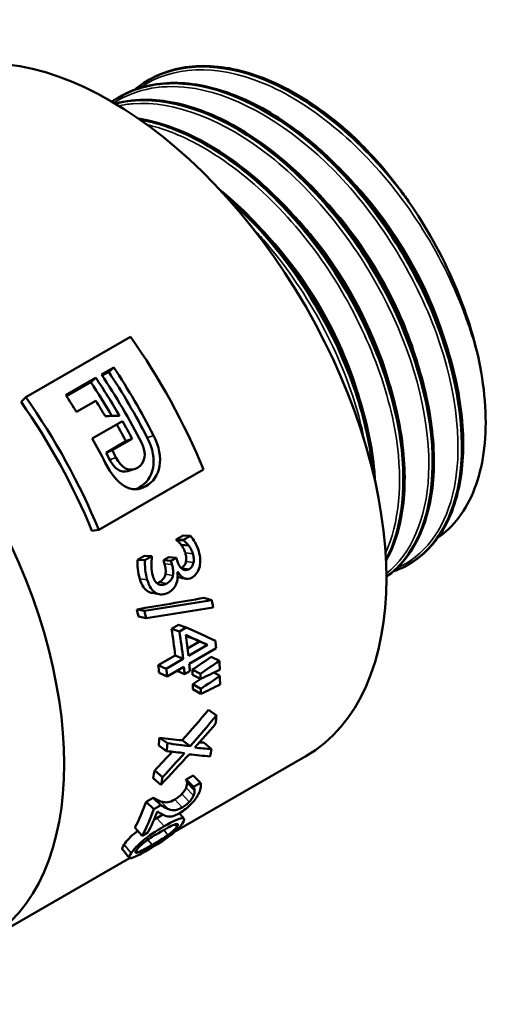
# Model space of a CAD drawing. Header units: millimetres. Extents: x -134 to 755, y -69 to 356.
# Tile 11 of 22: x 145 to 165, y 119 to 162. Entities that reach past the tile are written whole.
import ezdxf

# ---------------------------------------------------------------- set-up
doc = ezdxf.new("R2010")
doc.units = ezdxf.units.MM
doc.layers.add('Видимые тонкие (ГОСТ)', color=7, linetype='Continuous', lineweight=35)
doc.layers.add('Видимый контур (ГОСТ)', color=7, linetype='Continuous', lineweight=50)

msp = doc.modelspace()

# ---------------------------------------------------------------- linework, layer by layer
at = {"layer": 'Видимые тонкие (ГОСТ)'}
for p, q in [((150.1079, 143.8342), (150.379, 143.9397)), ((148.4582, 142.8669), (148.7295, 142.9721)), ((149.7558, 141.6465), (150.0485, 141.7065)), ((151.7778, 138.7767), (152.106, 138.739)), ((151.8063, 138.4016), (152.1372, 138.3541)), ((150.8629, 138.3035), (151.1907, 138.2673)), ((151.6117, 138.1208), (151.9438, 138.069)), ((149.7776, 137.6376), (150.1057, 137.6003)), ((150.6357, 137.4953), (150.9682, 137.442)), ((150.9037, 137.8416), (151.235, 137.7931)), ((150.1637, 137.0708), (150.4973, 137.0136)), ((151.8118, 128.4697), (152.141, 128.1307)), ((151.6256, 128.1941), (151.9519, 127.8485)), ((150.7056, 127.8678), (151.0353, 127.5302)), ((151.3134, 127.9484), (151.6385, 127.6002)), ((150.532, 127.1373), (150.8493, 126.7742)), ((151.3157, 126.8564), (151.4021, 126.7503)), ((150.8392, 126.6139), (151.015, 126.3908)), ((149.0891, 125.971), (149.397, 125.5927)), ((150.1343, 126.1856), (150.3147, 125.9548)), ((149.6287, 125.7194), (149.6989, 125.6303))]:
    msp.add_line(p, q, dxfattribs=at)
for points, knots in [([(164.7179, 146.9674), (164.1638, 149.5089), (162.8707, 152.2479), (161.1389, 154.5161), (159.4078, 156.7836), (157.2532, 158.5602), (155.1835, 159.4105), (153.1287, 160.2545), (151.175, 160.1778), (149.7754, 159.1936)], [8.1045097, 8.1045097, 8.1045097, 8.1045097, 8.826182, 8.826182, 8.826182, 9.547605, 9.547605, 9.547605, 10.2638012, 10.2638012, 10.2638012, 10.2638012]), ([(161.0527, 138.104), (162.2421, 138.6297), (163.1135, 139.7541), (163.5059, 141.3127), (163.9908, 143.2393), (163.7391, 145.8124), (162.7995, 148.4065), (161.8601, 150.9999), (160.241, 153.5915), (158.3193, 155.5518), (156.3983, 157.5116), (154.1912, 158.8232), (152.2163, 159.1648), (150.8628, 159.3989), (149.6263, 159.176), (148.6364, 158.5427)], [13.2888388, 13.2888388, 13.2888388, 13.2888388, 13.8711808, 13.8711808, 13.8711808, 14.5909949, 14.5909949, 14.5909949, 15.3105985, 15.3105985, 15.3105985, 16.0299964, 16.0299964, 16.0299964, 16.5230134, 16.5230134, 16.5230134, 16.5230134]), ([(160.6002, 137.8605), (161.694, 138.736), (162.3603, 140.2734), (162.4552, 142.1999), (162.5643, 144.4134), (161.9176, 147.1213), (160.6583, 149.6687), (159.3994, 152.2156), (157.5385, 154.5798), (155.5092, 156.189), (153.4803, 157.7979), (151.3003, 158.6381), (149.4785, 158.5019), (149.2654, 158.486), (149.0575, 158.4567), (148.8551, 158.4145)], [19.7173363, 19.7173363, 19.7173363, 19.7173363, 20.3423278, 20.3423278, 20.3423278, 21.0604177, 21.0604177, 21.0604177, 21.7783396, 21.7783396, 21.7783396, 22.4960981, 22.4960981, 22.4960981, 22.5800575, 22.5800575, 22.5800575, 22.5800575]), ([(160.5645, 138.7642), (161.1592, 140.0789), (161.3346, 141.8446), (161.0396, 143.8007), (160.665, 146.2836), (159.5352, 149.051), (157.9117, 151.4265), (156.2893, 153.8003), (154.1877, 155.7617), (152.1028, 156.8298), (151.4214, 157.1789), (150.7437, 157.4315), (150.0866, 157.5861)], [26.2948373, 26.2948373, 26.2948373, 26.2948373, 26.8638452, 26.8638452, 26.8638452, 27.5861047, 27.5861047, 27.5861047, 28.307848, 28.307848, 28.307848, 28.5437237, 28.5437237, 28.5437237, 28.5437237]), ([(163.3968, 147.3585), (162.8103, 149.6856), (161.5574, 152.1552), (159.93, 154.1561), (159.5126, 154.6693), (159.0715, 155.1504), (158.6147, 155.593)], [8.14773325, 8.14773325, 8.14773325, 8.14773325, 8.87427286, 8.87427286, 8.87427286, 9.06063115, 9.06063115, 9.06063115, 9.06063115]), ([(162.1073, 146.6174), (161.8243, 147.7436), (161.3938, 148.9035), (160.8309, 150.0276), (159.9325, 151.8214), (158.7029, 153.5109), (157.3308, 154.8517)], [14.43081347, 14.43081347, 14.43081347, 14.43081347, 14.78249163, 14.78249163, 14.78249163, 15.34367703, 15.34367703, 15.34367703, 15.34367703]), ([(160.8262, 145.8838), (160.2353, 148.2164), (158.9782, 150.692), (157.3445, 152.6943), (156.9296, 153.2028), (156.4915, 153.6795), (156.0381, 154.1183)], [20.71495316, 20.71495316, 20.71495316, 20.71495316, 21.4431916, 21.4431916, 21.4431916, 21.62813575, 21.62813575, 21.62813575, 21.62813575]), ([(159.6535, 143.6393), (159.5574, 144.1435), (159.4325, 144.6571), (159.2788, 145.1753), (158.5147, 147.7502), (157.0447, 150.4146), (155.209, 152.5237), (155.0319, 152.7272), (154.8515, 152.9253), (154.6683, 153.1178)], [33.20269264, 33.20269264, 33.20269264, 33.20269264, 33.34723434, 33.34723434, 33.34723434, 34.06554603, 34.06554603, 34.06554603, 34.13486051, 34.13486051, 34.13486051, 34.13486051]), ([(159.5366, 145.1436), (159.2315, 146.3524), (158.7568, 147.5996), (158.1325, 148.7994), (157.246, 150.503), (156.0638, 152.0988), (154.7528, 153.3775)], [26.99813846, 26.99813846, 26.99813846, 26.99813846, 27.37548238, 27.37548238, 27.37548238, 27.91132106, 27.91132106, 27.91132106, 27.91132106])]:
    msp.add_open_spline(points, degree=3, knots=knots, dxfattribs=at)
at = {"layer": 'Видимый контур (ГОСТ)'}
for p, q in [((150.1544, 159.538), (150.1664, 159.5449)), ((148.8702, 158.7966), (148.8822, 158.8035)), ((144.7722, 145.6191), (149.3684, 148.2727)), ((148.1005, 146.6157), (148.6336, 146.9235)), ((148.412, 146.7332), (148.1304, 146.5706)), ((148.412, 146.7332), (148.6336, 146.9235)), ((146.5255, 145.7064), (147.8512, 146.4718)), ((147.6296, 146.2815), (146.5554, 145.6613)), ((147.6296, 146.2815), (147.8512, 146.4718)), ((144.5636, 145.41), (144.7722, 145.6191)), ((147.8479, 145.4601), (146.9993, 144.9701)), ((147.6937, 143.7982), (149.0194, 144.5636)), ((148.2988, 143.1747), (149.1719, 143.6788)), ((149.4385, 143.7929), (148.5654, 143.2889)), ((149.1719, 143.6788), (149.4385, 143.7929)), ((148.2988, 143.1747), (148.5654, 143.2889)), ((152.5718, 142.4485), (147.9756, 139.7949)), ((147.6759, 139.7513), (147.9756, 139.7949)), ((151.3774, 139.3632), (151.683, 139.5396)), ((151.3774, 139.3632), (151.6993, 139.3459)), ((151.3846, 139.3406), (151.7068, 139.3227)), ((151.683, 139.5396), (152.005, 139.5223)), ((151.6993, 139.3459), (152.005, 139.5223)), ((151.5911, 139.1354), (151.9158, 139.1095)), ((149.6777, 138.4727), (149.9834, 138.6492)), ((149.6777, 138.4727), (149.999, 138.4577)), ((149.9834, 138.6492), (150.3047, 138.6342)), ((149.999, 138.4577), (150.3047, 138.6342)), ((150.8165, 138.4609), (151.0558, 138.5991)), ((150.8165, 138.4609), (151.1429, 138.4293)), ((151.0558, 138.5991), (151.3822, 138.5674)), ((151.1429, 138.4293), (151.3822, 138.5674)), ((151.454, 137.9463), (151.433, 137.9342)), ((161.5773, 138.2701), (161.5893, 138.277)), ((152.5938, 136.8033), (152.9371, 136.7029)), ((149.645, 136.2987), (149.9816, 136.2294)), ((149.7176, 135.9872), (150.0563, 135.9088)), ((151.1695, 135.4468), (151.4734, 135.6222)), ((151.1695, 135.4468), (151.5153, 135.3322)), ((151.4734, 135.6222), (151.8192, 135.5077)), ((151.5153, 135.3322), (151.8192, 135.5077)), ((151.8758, 134.5851), (152.4052, 134.8908)), ((152.7557, 134.7418), (151.9138, 134.2558)), ((153.1304, 134.5911), (151.948, 133.9084)), ((152.4052, 134.8908), (152.7557, 134.7418)), ((150.5905, 133.8431), (151.331, 134.2706)), ((150.941, 133.6941), (151.6816, 134.1217)), ((151.331, 134.2706), (151.6816, 134.1217)), ((152.9183, 134.2118), (153.2711, 134.0357)), ((150.5905, 133.8431), (150.941, 133.6941)), ((151.7157, 133.7743), (150.9752, 133.3467)), ((151.4251, 133.6065), (151.7415, 133.4557)), ((152.0841, 133.653), (152.4369, 133.4746)), ((150.6237, 133.5056), (150.9752, 133.3467)), ((151.9737, 133.5899), (151.7415, 133.4557)), ((152.0944, 133.4275), (152.4476, 133.2426)), ((153.0263, 133.5231), (153.2962, 133.3742)), ((152.1056, 133.0119), (152.4591, 132.8147)), ((152.1074, 132.791), (152.461, 132.5875)), ((152.7932, 131.8849), (153.1451, 131.6423)), ((150.6399, 130.6635), (150.9919, 130.4216)), ((150.6067, 130.3278), (150.9577, 130.0761)), ((151.6349, 130.549), (151.9844, 130.2855)), ((152.5849, 130.4474), (152.9307, 130.1628)), ((151.3035, 126.5246), (157.0608, 129.8486)), ((150.3614, 128.8943), (150.7052, 128.6006)), ((150.4336, 129.2225), (150.7795, 128.9384)), ((151.8078, 128.8318), (152.1151, 129.0093)), ((152.1151, 129.0093), (152.4497, 128.6841)), ((151.8027, 128.8176), (152.137, 128.4919)), ((151.8078, 128.8318), (152.1423, 128.5066)), ((151.8516, 128.6983), (152.184, 128.3671)), ((152.1423, 128.5066), (152.4497, 128.6841)), ((150.0583, 127.8546), (150.364, 128.0311)), ((150.364, 128.0311), (150.6989, 127.707)), ((150.0583, 127.8546), (150.3933, 127.5305)), ((150.3933, 127.5305), (150.6989, 127.707)), ((149.5646, 126.7155), (149.8851, 126.3582)), ((150.1349, 126.5024), (149.8851, 126.3582)), ((142.9187, 121.6836), (149.3195, 125.3791))]:
    msp.add_line(p, q, dxfattribs=at)
for centre, major_axis, start_param, end_param in [((148.5108, 144.6576), (-8.55, 14.809), 3.1415927, 6.2831853), ((156.4783, 149.2577), (-6.0325, 10.4486), 4.8572844, 4.9160315), ((142.0237, 140.9123), (8.8, -15.242), 1.3448105, 1.7249275), ((140.3025, 139.9185), (-8.8, 15.242), 4.6231195, 4.8206063), ((140.8355, 140.2263), (-8.55, 14.809), 4.623872, 4.8206063), ((140.8355, 140.2263), (8.8, -15.242), 1.4822794, 1.6790137), ((140.0531, 139.7746), (-8.55, 14.809), 4.717753, 4.8206063), ((140.0531, 139.7746), (8.8, -15.242), 1.5672349, 1.6790137), ((138.7275, 139.0092), (-8.8, 15.242), 4.7707412, 4.8206063), ((137.4275, 138.2587), (-8.55, 14.809), 4.4864032, 4.8665201), ((137.4275, 138.2587), (-8.8, 15.242), 4.4864032, 4.8665201), ((139.5761, 139.4992), (-8.8, 15.242), 4.7255655, 4.7707412), ((140.0531, 139.7746), (-8.55, 14.809), 4.6434318, 4.6927543), ((140.0531, 139.7746), (8.8, -15.242), 1.5018392, 1.5517195), ((138.7275, 139.0092), (-8.8, 15.242), 4.6249234, 4.6933121), ((139.18, 139.2705), (-8.55, 14.809), 4.6231195, 4.6434318), ((139.18, 139.2705), (8.8, -15.242), 1.4815269, 1.5018392), ((140.3652, 139.9547), (-8.55, 14.809), 4.3512877, 4.3527321), ((140.3652, 139.9547), (-8.8, 15.242), 4.3512877, 4.3527321), ((138.9959, 139.1642), (8.8, -15.242), 1.2143173, 1.2160506), ((139.6526, 139.5433), (-8.55, 14.809), 4.3111318, 4.321243), ((139.6526, 139.5433), (-8.8, 15.242), 4.3111318, 4.321243), ((139.8919, 139.6815), (8.8, -15.242), 1.1717059, 1.1796504), ((140.8542, 140.2371), (8.8, -15.242), 1.0067492, 1.0272605), ((138.1348, 138.667), (-8.55, 14.809), 4.218109, 4.2383314), ((138.1348, 138.667), (-8.8, 15.242), 4.218109, 4.2383314), ((139.3435, 139.3648), (-8.55, 14.809), 4.058208, 4.1369307), ((139.3435, 139.3648), (-8.8, 15.242), 4.058208, 4.1369307), ((139.5758, 139.499), (-8.8, 15.242), 4.058208, 4.1181528), ((140.7582, 140.1816), (8.8, -15.242), 0.8936485, 0.9156042), ((140.8542, 140.2371), (8.8, -15.242), 0.8266258, 0.8527704), ((138.6029, 138.9373), (-8.55, 14.809), 4.0352411, 4.058208), ((138.6029, 138.9373), (-8.8, 15.242), 4.0352411, 4.058208), ((139.3435, 139.3648), (-8.8, 15.242), 4.0140077, 4.0352411), ((139.5758, 139.499), (8.8, -15.242), 0.872415, 0.8936485), ((140.0159, 139.7531), (-8.55, 14.809), 3.9734185, 3.9891631), ((140.0159, 139.7531), (-8.8, 15.242), 3.9734185, 3.9891631), ((140.8542, 140.2371), (8.8, -15.242), 0.7815589, 0.8077035), ((140.0159, 139.7531), (-8.55, 14.809), 3.9283516, 3.9440961), ((140.0159, 139.7531), (-8.8, 15.242), 3.9283516, 3.9440961), ((140.7582, 140.1816), (8.8, -15.242), 0.6615247, 0.6886805), ((138.6029, 138.9373), (-8.55, 14.809), 3.8064396, 3.8320065), ((138.6029, 138.9373), (-8.8, 15.242), 3.8064396, 3.8320065), ((140.7582, 140.1816), (8.8, -15.242), 0.5501573, 0.5757242), ((138.6029, 138.9373), (-8.55, 14.809), 3.69175, 3.7189057), ((138.6029, 138.9373), (-8.8, 15.242), 3.69175, 3.7189057), ((140.3669, 139.9558), (-8.55, 14.809), 3.5961271, 3.5974272), ((140.3669, 139.9558), (-8.8, 15.242), 3.5961271, 3.5974272), ((138.6029, 138.9373), (8.55, -14.809), 0.3496671, 0.4595901), ((138.6029, 138.9373), (8.8, -15.242), 0.3496671, 0.4595901), ((138.8527, 139.0815), (8.8, -15.242), 0.3496671, 0.437201)]:
    msp.add_ellipse(centre, major_axis=major_axis, ratio=0.5773503, start_param=start_param, end_param=end_param, dxfattribs=at)
for major_axis in [(-8.55, 14.809), (-6.61, 11.4489), (-6.61, 11.4489)]:
    msp.add_ellipse((134.3687, 136.4926), major_axis=major_axis, ratio=0.5773503, dxfattribs=at)
for points, knots in [([(149.9549, 159.4144), (151.2636, 160.2619), (153.0161, 160.3677), (154.8804, 159.7004), (156.9378, 158.964), (159.1141, 157.2926), (160.9023, 155.0913), (161.1337, 154.8064), (161.3588, 154.5131), (161.5766, 154.2127)], [-10.2427371, -10.2427371, -10.2427371, -10.2427371, -9.5934965, -9.5934965, -9.5934965, -8.877013, -8.877013, -8.877013, -8.7842752, -8.7842752, -8.7842752, -8.7842752]), ([(161.1662, 154.7817), (159.4059, 157.0409), (157.2311, 158.7929), (155.1535, 159.6093), (153.2874, 160.3426), (151.5139, 160.3151), (150.1668, 159.5439)], [2.559837, 2.559837, 2.559837, 2.559837, 3.2800724, 3.2800724, 3.2800724, 3.9269908, 3.9269908, 3.9269908, 3.9269908]), ([(150.3726, 159.6566), (151.0684, 160.0092), (151.8742, 160.18), (153.5693, 160.1379), (154.4786, 159.9293), (156.3192, 159.1669), (157.2737, 158.5971), (158.399, 157.7195), (158.6108, 157.545), (158.8202, 157.3631)], [0, 0, 0, 0, 0.38195, 0.38195, 0.7598902, 0.7598902, 1.1445751, 1.1445751, 1.2345279, 1.2345279, 1.2345279, 1.2345279]), ([(148.6742, 158.667), (149.5238, 159.2188), (150.5544, 159.4703), (151.6894, 159.3827), (153.62, 159.2336), (155.8365, 158.1046), (157.8209, 156.272), (159.8035, 154.4412), (161.5379, 151.9243), (162.6225, 149.328), (163.736, 146.6623), (164.1533, 143.9375), (163.7824, 141.8429), (163.4733, 140.0972), (162.6202, 138.8022), (161.3959, 138.1743)], [-16.5259225, -16.5259225, -16.5259225, -16.5259225, -16.1042264, -16.1042264, -16.1042264, -15.3869213, -15.3869213, -15.3869213, -14.6703193, -14.6703193, -14.6703193, -13.9345638, -13.9345638, -13.9345638, -13.3213415, -13.3213415, -13.3213415, -13.3213415]), ([(161.5865, 138.2812), (162.6086, 138.8781), (163.3525, 139.9566), (163.6988, 141.3914), (164.1703, 143.3445), (163.9005, 145.9405), (162.9424, 148.5504), (161.9845, 151.1595), (160.3465, 153.7598), (158.409, 155.7216), (156.4722, 157.6828), (154.2523, 158.9887), (152.2692, 159.32), (151.0031, 159.5314), (149.8403, 159.3444), (148.8855, 158.7973)], [7.0685835, 7.0685835, 7.0685835, 7.0685835, 7.5964652, 7.5964652, 7.5964652, 8.3150725, 8.3150725, 8.3150725, 9.0334664, 9.0334664, 9.0334664, 9.7516516, 9.7516516, 9.7516516, 10.2101761, 10.2101761, 10.2101761, 10.2101761]), ([(149.0885, 158.9152), (149.7842, 159.2678), (150.59, 159.4386), (152.2851, 159.3964), (153.1944, 159.1879), (155.035, 158.4255), (155.9895, 157.8557), (157.014, 157.0567), (157.126, 156.9668), (157.5723, 156.598), (157.9027, 156.3013), (159.1112, 155.1269), (159.9533, 154.1205), (161.4103, 151.9915), (162.047, 150.8447), (163.0562, 148.5413), (163.4412, 147.356), (163.9169, 145.0946), (164.0131, 143.9904), (163.9077, 141.9979), (163.7042, 141.0849), (163.022, 139.5666), (162.5341, 138.9414), (161.8801, 138.4624), (161.8224, 138.4225), (161.7638, 138.3842)], [0, 0, 0, 0, 0.38195, 0.38195, 0.7598902, 0.7598902, 1.1445751, 1.1445751, 1.1920016, 1.1920016, 1.3345014, 1.3345014, 1.7256039, 1.7256039, 2.1101012, 2.1101012, 2.4945933, 2.4945933, 2.8795169, 2.8795169, 3.2653415, 3.2653415, 3.6505511, 3.6505511, 3.6870613, 3.6870613, 3.6870613, 3.6870613]), ([(148.696, 158.5111), (149.1578, 158.633), (149.6496, 158.6886), (151.0009, 158.655), (151.9103, 158.4465), (153.7508, 157.6841), (154.7054, 157.1143), (155.7357, 156.3107), (155.8535, 156.216), (156.3229, 155.827), (156.6702, 155.5129), (157.8915, 154.3131), (158.7294, 153.3016), (160.1766, 151.1651), (160.8075, 150.0159), (161.8041, 147.7107), (162.1822, 146.526), (162.6434, 144.2686), (162.732, 143.168), (162.6117, 141.1851), (162.4006, 140.2783), (161.7039, 138.7734), (161.2073, 138.1558), (160.6022, 137.7263)], [0.1541074, 0.1541074, 0.1541074, 0.1541074, 0.38195, 0.38195, 0.7598902, 0.7598902, 1.1445751, 1.1445751, 1.1944752, 1.1944752, 1.3444323, 1.3444323, 1.7354209, 1.7354209, 2.1199082, 2.1199082, 2.5044032, 2.5044032, 2.8893461, 2.8893461, 3.2751909, 3.2751909, 3.6609183, 3.6609183, 3.6609183, 3.6609183]), ([(160.6017, 137.7269), (161.7953, 138.5808), (162.5274, 140.1754), (162.6322, 142.1991), (162.7473, 144.4226), (162.1038, 147.1445), (160.8435, 149.709), (159.5836, 152.2728), (157.7176, 154.6569), (155.6788, 156.286), (153.6405, 157.9148), (151.4466, 158.7748), (149.6084, 158.6543), (149.2939, 158.6337), (148.9903, 158.5844), (148.6992, 158.5077)], [13.4041943, 13.4041943, 13.4041943, 13.4041943, 14.0566468, 14.0566468, 14.0566468, 14.7735038, 14.7735038, 14.7735038, 15.4901898, 15.4901898, 15.4901898, 16.2067093, 16.2067093, 16.2067093, 16.3292938, 16.3292938, 16.3292938, 16.3292938]), ([(148.7025, 158.5072), (148.7706, 158.5246), (148.8394, 158.5406), (148.9088, 158.5549), (150.6512, 158.9159), (152.8096, 158.3017), (154.8808, 156.8654), (156.951, 155.4298), (158.9167, 153.1856), (160.3211, 150.6744), (161.7248, 148.1643), (162.556, 145.4093), (162.6284, 143.0721), (162.702, 140.6966), (161.9904, 138.7748), (160.6806, 137.7855), (160.6547, 137.766), (160.6286, 137.7468), (160.6022, 137.728)], [-22.610167, -22.610167, -22.610167, -22.610167, -22.5815862, -22.5815862, -22.5815862, -21.864703, -21.864703, -21.864703, -21.1481587, -21.1481587, -21.1481587, -20.4319347, -20.4319347, -20.4319347, -19.7039559, -19.7039559, -19.7039559, -19.689563, -19.689563, -19.689563, -19.689563]), ([(149.7146, 157.8553), (150.3082, 157.7602), (150.9226, 157.5823), (152.4667, 156.9426), (153.4212, 156.3729), (155.248, 154.9482), (156.1428, 154.0745), (157.7596, 152.1412), (158.5021, 151.0579), (159.7472, 148.8211), (160.2656, 147.64), (161.0196, 145.3279), (161.2645, 144.1683), (161.4549, 142.0129), (161.4024, 140.9907), (161.0681, 139.4831), (160.8589, 138.9182), (160.5853, 138.4266)], [0.5047945, 0.5047945, 0.5047945, 0.5047945, 0.7598902, 0.7598902, 1.1445751, 1.1445751, 1.5303969, 1.5303969, 1.9154258, 1.9154258, 2.2999374, 2.2999374, 2.6845589, 2.6845589, 3.069914, 3.069914, 3.3372363, 3.3372363, 3.3372363, 3.3372363]), ([(160.5822, 138.4522), (161.2732, 139.7452), (161.5191, 141.5454), (161.2555, 143.5676), (160.9326, 146.0447), (159.8475, 148.8327), (158.2504, 151.2521), (156.6544, 153.6697), (154.5606, 155.6977), (152.4618, 156.8405), (151.5436, 157.3404), (150.6279, 157.669), (149.7558, 157.8207)], [19.9653592, 19.9653592, 19.9653592, 19.9653592, 20.5542157, 20.5542157, 20.5542157, 21.2755301, 21.2755301, 21.2755301, 21.9963143, 21.9963143, 21.9963143, 22.3116302, 22.3116302, 22.3116302, 22.3116302]), ([(149.7732, 157.8094), (150.4933, 157.6819), (151.2428, 157.4335), (151.9992, 157.0658), (154.0932, 156.0476), (156.2219, 154.1236), (157.8847, 151.7637), (159.5463, 149.4053), (160.7287, 146.6324), (161.1593, 144.1183), (161.5418, 141.8853), (161.3286, 139.874), (160.5827, 138.4652)], [-28.591273, -28.591273, -28.591273, -28.591273, -28.3311085, -28.3311085, -28.3311085, -27.6108348, -27.6108348, -27.6108348, -26.891052, -26.891052, -26.891052, -26.2517563, -26.2517563, -26.2517563, -26.2517563]), ([(161.1662, 154.7817), (160.2176, 156.0493), (159.3947, 156.8365), (158.9531, 157.2458), (158.873, 157.3173), (158.8202, 157.3632)], [-0.08370837, -0.08370837, -0.08370837, -0.08370837, -0.027754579, -0.027754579, -0.011757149, -0.011757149, -0.011757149, -0.011757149]), ([(153.2721, 154.7427), (154.109, 154.0638), (154.9245, 153.2543), (156.4754, 151.3998), (157.2179, 150.3165), (158.463, 148.0797), (158.9814, 146.8986), (159.7354, 144.5865), (159.9803, 143.4269), (160.0881, 142.2072), (160.0981, 142.0651), (160.1056, 141.9242)], [1.1759953, 1.1759953, 1.1759953, 1.1759953, 1.5303969, 1.5303969, 1.9154258, 1.9154258, 2.2999374, 2.2999374, 2.6845589, 2.6845589, 2.7356686, 2.7356686, 2.7356686, 2.7356686]), ([(160.0307, 142.2313), (159.9618, 143.0694), (159.8057, 143.9502), (159.5618, 144.8488), (158.8615, 147.4285), (157.4427, 150.1328), (155.6325, 152.3091), (154.9809, 153.0925), (154.2805, 153.805), (153.5552, 154.4282)], [26.7787554, 26.7787554, 26.7787554, 26.7787554, 27.0285959, 27.0285959, 27.0285959, 27.7458366, 27.7458366, 27.7458366, 28.0040141, 28.0040141, 28.0040141, 28.0040141]), ([(153.6268, 154.3514), (154.0656, 153.9696), (154.4948, 153.5547), (154.9091, 153.1103), (156.8038, 151.0776), (158.3693, 148.4448), (159.2444, 145.8459), (159.6518, 144.6359), (159.908, 143.4382), (160.0099, 142.3145)], [-34.2773423, -34.2773423, -34.2773423, -34.2773423, -34.1207134, -34.1207134, -34.1207134, -33.4043556, -33.4043556, -33.4043556, -33.0708672, -33.0708672, -33.0708672, -33.0708672]), ([(164.7179, 146.9674), (164.4901, 148.1557), (164.1041, 149.3907), (163.04, 151.8631), (162.3611, 153.0842), (161.5766, 154.2127)], [-0.8193964, -0.8193964, -0.8193964, -0.8193964, -0.41514899, -0.41514899, 0, 0, 0, 0]), ([(162.8533, 139.4369), (163.2037, 139.6769), (163.5167, 139.9779), (164.3427, 141.0706), (164.7105, 142.0316), (165.0327, 144.3046), (164.9805, 145.5973), (164.7179, 146.9674)], [-1.1530863, -1.1530863, -1.1530863, -1.1530863, -0.9275856, -0.9275856, -0.4657523, -0.4657523, 0, 0, 0, 0]), ([(151.5911, 139.1354), (151.5529, 139.1841), (151.5162, 139.2245), (151.4814, 139.2567), (151.4465, 139.2888), (151.4142, 139.3168), (151.3846, 139.3406)], [0, 0, 0, 0, 1, 1, 1, 2, 2, 2, 2]), ([(151.9158, 139.1095), (151.877, 139.1598), (151.8399, 139.2017), (151.8047, 139.2352), (151.7694, 139.2687), (151.7367, 139.2979), (151.7068, 139.3227)], [0, 0, 0, 0, 1, 1, 1, 2, 2, 2, 2]), ([(152.005, 139.5223), (152.0655, 139.4583), (152.1319, 139.3628), (152.2029, 139.2357), (152.2739, 139.1086), (152.3276, 138.9811), (152.3644, 138.8532)], [0, 0, 0, 0, 1, 1, 1, 2, 2, 2, 2]), ([(151.7778, 138.7767), (151.7583, 138.8441), (151.7322, 138.9074), (151.6995, 138.9668), (151.6668, 139.0261), (151.6307, 139.0823), (151.5911, 139.1354)], [0, 0, 0, 0, 1, 1, 1, 2, 2, 2, 2]), ([(152.106, 138.739), (152.086, 138.8084), (152.0593, 138.8737), (152.026, 138.935), (151.9927, 138.9963), (151.956, 139.0545), (151.9158, 139.1095)], [0, 0, 0, 0, 1, 1, 1, 2, 2, 2, 2]), ([(152.3644, 138.8532), (152.4017, 138.7237), (152.4232, 138.6052), (152.4297, 138.4976), (152.4361, 138.39), (152.4285, 138.2849), (152.407, 138.1824)], [0, 0, 0, 0, 1, 1, 1, 2, 2, 2, 2]), ([(149.7776, 137.6376), (149.7372, 137.7769), (149.7091, 137.9224), (149.6932, 138.0742), (149.6773, 138.2259), (149.6718, 138.3588), (149.6777, 138.4727)], [0, 0, 0, 0, 1, 1, 1, 2, 2, 2, 2]), ([(150.1057, 137.6003), (150.0641, 137.7437), (150.0347, 137.8933), (150.0176, 138.049), (150.0005, 138.2047), (149.9939, 138.341), (149.999, 138.4577)], [0, 0, 0, 0, 1, 1, 1, 2, 2, 2, 2]), ([(150.3136, 138.6063), (150.2953, 138.5004), (150.2873, 138.3676), (150.2885, 138.2081), (150.2897, 138.0487), (150.3097, 137.9018), (150.3487, 137.7677)], [0, 0, 0, 0, 1, 1, 1, 2, 2, 2, 2]), ([(151.4198, 138.4401), (151.47, 138.2689), (151.5398, 138.1473), (151.631, 138.0752), (151.7223, 138.0032), (151.8262, 138.0011), (151.9438, 138.069)], [0, 0, 0, 0, 1, 1, 1, 2, 2, 2, 2]), ([(151.6117, 138.1208), (151.6664, 138.1524), (151.7097, 138.1929), (151.7414, 138.2423), (151.7732, 138.2917), (151.7949, 138.3448), (151.8063, 138.4016)], [0, 0, 0, 0, 1, 1, 1, 2, 2, 2, 2]), ([(151.8063, 138.4016), (151.818, 138.4621), (151.8209, 138.5236), (151.8148, 138.5862), (151.8088, 138.6487), (151.7965, 138.7122), (151.7778, 138.7767)], [0, 0, 0, 0, 1, 1, 1, 2, 2, 2, 2]), ([(151.9438, 138.069), (151.9985, 138.1006), (152.0417, 138.1415), (152.0732, 138.1917), (152.1048, 138.2419), (152.1262, 138.296), (152.1372, 138.3541)], [0, 0, 0, 0, 1, 1, 1, 2, 2, 2, 2]), ([(152.1372, 138.3541), (152.1486, 138.4159), (152.1511, 138.479), (152.1445, 138.5432), (152.138, 138.6075), (152.1252, 138.6727), (152.106, 138.739)], [0, 0, 0, 0, 1, 1, 1, 2, 2, 2, 2]), ([(150.9037, 137.8416), (150.9186, 137.9107), (150.9217, 137.984), (150.9128, 138.0615), (150.9039, 138.1389), (150.8873, 138.2196), (150.8629, 138.3035)], [0, 0, 0, 0, 1, 1, 1, 2, 2, 2, 2]), ([(151.235, 137.7931), (151.2494, 137.8638), (151.252, 137.9389), (151.2425, 138.0184), (151.2331, 138.098), (151.2158, 138.1809), (151.1907, 138.2673)], [0, 0, 0, 0, 1, 1, 1, 2, 2, 2, 2]), ([(151.433, 137.9342), (151.4401, 137.8688), (151.4423, 137.7959), (151.4395, 137.7154), (151.4366, 137.6349), (151.4217, 137.5534), (151.3947, 137.4709)], [0, 0, 0, 0, 1, 1, 1, 2, 2, 2, 2]), ([(152.0736, 137.6994), (151.9548, 137.6308), (151.8379, 137.622), (151.7218, 137.673), (151.6058, 137.724), (151.5168, 137.8151), (151.454, 137.9463)], [0, 0, 0, 0, 1, 1, 1, 2, 2, 2, 2]), ([(152.407, 138.1824), (152.3833, 138.0733), (152.3437, 137.9783), (152.2888, 137.8974), (152.2339, 137.8165), (152.1621, 137.7505), (152.0736, 137.6994)], [0, 0, 0, 0, 1, 1, 1, 2, 2, 2, 2]), ([(150.1637, 137.0708), (150.0777, 137.1137), (150.0026, 137.1825), (149.9377, 137.2773), (149.8728, 137.3722), (149.8197, 137.4922), (149.7776, 137.6376)], [0, 0, 0, 0, 1, 1, 1, 2, 2, 2, 2]), ([(150.4973, 137.0136), (150.4106, 137.0589), (150.3347, 137.1305), (150.2689, 137.2287), (150.2031, 137.3269), (150.149, 137.4508), (150.1057, 137.6003)], [0, 0, 0, 0, 1, 1, 1, 2, 2, 2, 2]), ([(150.3487, 137.7677), (150.3716, 137.689), (150.4033, 137.6158), (150.444, 137.548), (150.4847, 137.4802), (150.5335, 137.4326), (150.5908, 137.4052)], [0, 0, 0, 0, 1, 1, 1, 2, 2, 2, 2]), ([(150.6357, 137.4953), (150.7137, 137.5403), (150.7742, 137.592), (150.817, 137.6504), (150.8599, 137.7087), (150.8889, 137.7725), (150.9037, 137.8416)], [0, 0, 0, 0, 1, 1, 1, 2, 2, 2, 2]), ([(150.9682, 137.442), (151.0462, 137.487), (151.1066, 137.5391), (151.1492, 137.5983), (151.1919, 137.6576), (151.2205, 137.7225), (151.235, 137.7931)], [0, 0, 0, 0, 1, 1, 1, 2, 2, 2, 2]), ([(150.5908, 137.4052), (150.6476, 137.3793), (150.7052, 137.3677), (150.7636, 137.3704), (150.822, 137.3731), (150.8902, 137.3969), (150.9682, 137.442)], [0, 0, 0, 0, 1, 1, 1, 2, 2, 2, 2]), ([(151.3947, 137.4709), (151.3689, 137.3891), (151.3279, 137.311), (151.2719, 137.2365), (151.2159, 137.1621), (151.1407, 137.0977), (151.0464, 137.0432)], [0, 0, 0, 0, 1, 1, 1, 2, 2, 2, 2]), ([(151.0464, 137.0432), (150.9497, 136.9874), (150.855, 136.9577), (150.7619, 136.954), (150.6689, 136.9502), (150.5808, 136.9701), (150.4973, 137.0136)], [0, 0, 0, 0, 1, 1, 1, 2, 2, 2, 2]), ([(151.6256, 128.1941), (151.6677, 128.2394), (151.7044, 128.285), (151.7356, 128.3312), (151.7668, 128.3773), (151.7923, 128.4234), (151.8118, 128.4697)], [0, 0, 0, 0, 1, 1, 1, 2, 2, 2, 2]), ([(151.8516, 128.6983), (151.8492, 128.7251), (151.8426, 128.7488), (151.8319, 128.7693), (151.8212, 128.7898), (151.8114, 128.806), (151.8027, 128.8176)], [0, 0, 0, 0, 1, 1, 1, 2, 2, 2, 2]), ([(151.8118, 128.4697), (151.8305, 128.514), (151.8427, 128.5554), (151.8484, 128.594), (151.8541, 128.6325), (151.8551, 128.6673), (151.8516, 128.6983)], [0, 0, 0, 0, 1, 1, 1, 2, 2, 2, 2]), ([(152.184, 128.3671), (152.182, 128.395), (152.1758, 128.4197), (152.1654, 128.4412), (152.1551, 128.4627), (152.1455, 128.4797), (152.137, 128.4919)], [0, 0, 0, 0, 1, 1, 1, 2, 2, 2, 2]), ([(152.4497, 128.6841), (152.459, 128.6455), (152.4598, 128.5852), (152.4507, 128.5044), (152.4416, 128.4237), (152.4189, 128.3411), (152.3829, 128.2563)], [0, 0, 0, 0, 1, 1, 1, 2, 2, 2, 2]), ([(150.364, 128.0311), (150.4231, 127.996), (150.4796, 127.9649), (150.5338, 127.9375), (150.5881, 127.91), (150.6453, 127.8868), (150.7056, 127.8678)], [0, 0, 0, 0, 1, 1, 1, 2, 2, 2, 2]), ([(151.3134, 127.9484), (151.374, 127.9834), (151.4306, 128.0217), (151.4833, 128.0635), (151.536, 128.1053), (151.5835, 128.1488), (151.6256, 128.1941)], [0, 0, 0, 0, 1, 1, 1, 2, 2, 2, 2]), ([(152.3829, 128.2563), (152.3069, 128.0774), (152.1897, 127.9116), (152.0361, 127.7537), (151.8825, 127.5959), (151.7138, 127.4657), (151.5321, 127.3608)], [0, 0, 0, 0, 1, 1, 1, 2, 2, 2, 2]), ([(151.9519, 127.8485), (151.9944, 127.8946), (152.0315, 127.9412), (152.0632, 127.9885), (152.0949, 128.0357), (152.1209, 128.0831), (152.141, 128.1307)], [0, 0, 0, 0, 1, 1, 1, 2, 2, 2, 2]), ([(152.141, 128.1307), (152.1602, 128.1763), (152.173, 128.219), (152.1792, 128.2589), (152.1854, 128.2988), (152.187, 128.3349), (152.184, 128.3671)], [0, 0, 0, 0, 1, 1, 1, 2, 2, 2, 2]), ([(150.6989, 127.707), (150.7571, 127.6694), (150.8128, 127.636), (150.8662, 127.6063), (150.9196, 127.5766), (150.9759, 127.5513), (151.0353, 127.5302)], [0, 0, 0, 0, 1, 1, 1, 2, 2, 2, 2]), ([(150.7056, 127.8678), (150.8268, 127.8293), (150.928, 127.8182), (151.0131, 127.8302), (151.0983, 127.8422), (151.1982, 127.8819), (151.3134, 127.9484)], [0, 0, 0, 0, 1, 1, 1, 2, 2, 2, 2]), ([(151.0353, 127.5302), (151.1549, 127.4876), (151.2548, 127.4737), (151.3393, 127.4842), (151.4237, 127.4948), (151.5232, 127.5337), (151.6385, 127.6002)], [0, 0, 0, 0, 1, 1, 1, 2, 2, 2, 2]), ([(151.6385, 127.6002), (151.6991, 127.6352), (151.7558, 127.6737), (151.8087, 127.716), (151.8616, 127.7583), (151.9094, 127.8024), (151.9519, 127.8485)], [0, 0, 0, 0, 1, 1, 1, 2, 2, 2, 2]), ([(150.897, 127.2395), (150.834, 127.2611), (150.7706, 127.2907), (150.7061, 127.3288), (150.6415, 127.3669), (150.5893, 127.3992), (150.5509, 127.4243)], [0, 0, 0, 0, 1, 1, 1, 2, 2, 2, 2]), ([(150.8493, 126.7742), (151.2382, 126.9987), (151.4975, 127.1173), (151.625, 127.1324), (151.7525, 127.1475), (151.7603, 127.0632), (151.6414, 126.8884)], [0, 0, 0, 0, 1, 1, 1, 2, 2, 2, 2]), ([(151.148, 127.2056), (151.0998, 127.1987), (151.0553, 127.199), (151.0143, 127.2067), (150.9733, 127.2143), (150.9342, 127.2252), (150.897, 127.2395)], [0, 0, 0, 0, 1, 1, 1, 2, 2, 2, 2]), ([(151.5321, 127.3608), (151.4471, 127.3118), (151.3734, 127.275), (151.3107, 127.2505), (151.2481, 127.2261), (151.1939, 127.211), (151.148, 127.2056)], [0, 0, 0, 0, 1, 1, 1, 2, 2, 2, 2]), ([(149.397, 125.5927), (149.5171, 125.7692), (149.6917, 125.9592), (149.9281, 126.1536), (150.1646, 126.348), (150.4709, 126.5557), (150.8493, 126.7742)], [0, 0, 0, 0, 1, 1, 1, 2, 2, 2, 2]), ([(151.6414, 126.8884), (151.5218, 126.7128), (151.3351, 126.537), (151.0883, 126.3521), (150.8415, 126.1673), (150.5297, 125.9679), (150.1547, 125.7515)], [0, 0, 0, 0, 1, 1, 1, 2, 2, 2, 2]), ([(150.7129, 126.5418), (150.8538, 126.6231), (150.9777, 126.692), (151.0844, 126.7484), (151.1912, 126.8048), (151.2743, 126.8428), (151.3337, 126.8627)], [-2, -2, -2, -2, -1, -1, -1, 0, 0, 0, 0]), ([(151.4021, 126.7503), (151.3614, 126.6906), (151.3087, 126.6318), (151.2445, 126.5732), (151.1803, 126.5147), (151.1037, 126.454), (151.015, 126.3908)], [-2, -2, -2, -2, -1, -1, -1, 0, 0, 0, 0]), ([(151.3337, 126.8627), (151.3948, 126.883), (151.4317, 126.8842), (151.4441, 126.8666), (151.4565, 126.849), (151.4427, 126.81), (151.4021, 126.7503)], [-2, -2, -2, -2, -1, -1, -1, 0, 0, 0, 0]), ([(149.0891, 125.971), (149.2058, 126.1425), (149.378, 126.3286), (149.613, 126.5206), (149.6368, 126.54), (149.6614, 126.5597), (149.6867, 126.5794)], [0, 0, 0, 0, 1, 1, 1, 1.1014798, 1.1014798, 1.1014798, 1.1014798]), ([(150.0281, 126.1098), (150.1218, 126.1789), (150.2215, 126.2464), (150.3273, 126.3121), (150.433, 126.3778), (150.5616, 126.4544), (150.7129, 126.5418)], [-2, -2, -2, -2, -1, -1, -1, 0, 0, 0, 0]), ([(151.015, 126.3908), (150.9262, 126.3277), (150.8242, 126.2607), (150.7092, 126.1896), (150.5941, 126.1184), (150.4626, 126.0402), (150.3147, 125.9548)], [-2, -2, -2, -2, -1, -1, -1, 0, 0, 0, 0]), ([(149.6363, 125.7308), (149.6787, 125.7931), (149.7323, 125.856), (149.7979, 125.9187), (149.8635, 125.9814), (149.9401, 126.0452), (150.0281, 126.1098)], [-2, -2, -2, -2, -1, -1, -1, 0, 0, 0, 0]), ([(150.3147, 125.9548), (150.1668, 125.8695), (150.0413, 125.7993), (149.9381, 125.7444), (149.8348, 125.6894), (149.7551, 125.6513), (149.6989, 125.6303)], [-2, -2, -2, -2, -1, -1, -1, 0, 0, 0, 0]), ([(150.1547, 125.7515), (149.7681, 125.5283), (149.5159, 125.4021), (149.3959, 125.3757), (149.276, 125.3493), (149.2787, 125.4187), (149.397, 125.5927)], [0, 0, 0, 0, 1, 1, 1, 2, 2, 2, 2]), ([(149.6989, 125.6303), (149.6386, 125.6074), (149.6032, 125.6036), (149.5923, 125.6193), (149.5814, 125.635), (149.5963, 125.672), (149.6363, 125.7308)], [-2, -2, -2, -2, -1, -1, -1, 0, 0, 0, 0])]:
    msp.add_open_spline(points, degree=3, knots=knots, dxfattribs=at)
for points in [[(149.5486, 159.1161), (149.6789, 159.2239), (149.8143, 159.3237), (149.9545, 159.4152)], [(148.5536, 158.5949), (148.5921, 158.6219), (148.6311, 158.6482), (148.6704, 158.6738)], [(148.8844, 144.8009), (148.6765, 144.7943), (148.4681, 144.7874), (148.2594, 144.7802)], [(149.6747, 142.516), (150.0262, 142.7189), (150.0899, 143.1539), (149.8519, 143.6201)], [(149.7558, 141.6465), (150.3952, 142.0157), (150.6066, 142.8583), (150.1079, 143.8342)], [(150.379, 143.9397), (150.8923, 142.9352), (150.6879, 142.0756), (150.0485, 141.7065)], [(150.0485, 141.7065), (149.4152, 141.3408), (148.7806, 141.7268), (148.2626, 142.739)], [(149.2501, 142.3708), (148.9434, 142.2801), (148.6587, 142.4742), (148.4582, 142.8669)], [(148.7295, 142.9721), (148.9675, 142.5059), (149.3149, 142.3083), (149.6747, 142.516)], [(149.5356, 142.4553), (149.4404, 142.4272), (149.3452, 142.399), (149.25, 142.3708)], [(149.5994, 141.571), (149.6515, 141.5913), (149.7036, 141.6164), (149.7558, 141.6465)], [(151.5923, 138.1101), (151.5987, 138.1135), (151.6052, 138.117), (151.6117, 138.1208)], [(161.3972, 138.1726), (161.2393, 138.0925), (161.075, 138.0232), (160.9051, 137.9647)], [(150.5298, 137.4446), (150.5628, 137.4567), (150.5981, 137.4736), (150.6357, 137.4953)], [(151.4689, 137.7072), (151.4591, 137.709), (151.4492, 137.7112), (151.4394, 137.7138)], [(151.8093, 137.6459), (151.6959, 137.6664), (151.5824, 137.6868), (151.4689, 137.7072)], [(150.3042, 137.0238), (150.256, 137.0326), (150.2092, 137.0482), (150.1637, 137.0708)], [(149.645, 136.2987), (150.6373, 136.4647), (151.6203, 136.6326), (152.5938, 136.8033)], [(149.9816, 136.2294), (150.9764, 136.385), (151.9616, 136.5425), (152.9371, 136.7029)], [(150.6472, 136.9618), (150.5329, 136.9825), (150.4186, 137.0032), (150.3042, 137.0238)], [(152.9957, 136.3822), (152.0257, 136.2216), (151.0458, 136.0641), (150.0563, 135.9088)], [(151.8192, 135.5077), (152.2584, 135.3081), (152.6847, 135.1128), (153.0979, 134.9231)], [(151.7941, 135.175), (152.122, 135.0279), (152.4425, 134.8833), (152.7557, 134.7418)], [(152.4052, 134.8908), (152.2057, 134.9756), (152.0034, 135.0617), (151.7981, 135.1489)], [(152.0841, 133.653), (152.3622, 133.8393), (152.6403, 134.0255), (152.9183, 134.2118)], [(152.4369, 133.4746), (152.715, 133.6616), (152.9931, 133.8486), (153.2711, 134.0357)], [(153.2887, 133.6503), (153.0084, 133.5144), (152.728, 133.3785), (152.4476, 133.2426)], [(152.1056, 133.0119), (152.2254, 133.0916), (152.3451, 133.1713), (152.4649, 133.251)], [(152.4591, 132.8147), (152.7382, 133.0012), (153.0173, 133.1877), (153.2962, 133.3742)], [(153.2992, 132.9968), (153.0199, 132.8603), (152.7404, 132.7239), (152.461, 132.5875)], [(151.6349, 130.549), (152.027, 130.9899), (152.4131, 131.4353), (152.7932, 131.8849)], [(151.9844, 130.2855), (152.3775, 130.7332), (152.7644, 131.1856), (153.1451, 131.6423)], [(153.1079, 131.276), (152.8049, 130.9243), (152.4983, 130.5753), (152.1879, 130.2292)], [(150.6399, 130.6635), (150.978, 130.6208), (151.3097, 130.5825), (151.6349, 130.549)], [(150.9919, 130.4216), (151.3294, 130.3715), (151.6602, 130.326), (151.9844, 130.2855)], [(152.1879, 130.2292), (152.4393, 130.2041), (152.6869, 130.1818), (152.9307, 130.1628)], [(152.3929, 130.4589), (152.4572, 130.4548), (152.5211, 130.451), (152.5849, 130.4474)], [(150.4336, 129.2225), (150.6912, 129.4955), (150.9465, 129.7706), (151.1994, 130.0474)], [(151.9414, 129.9334), (151.5357, 129.484), (151.1236, 129.0396), (150.7052, 128.6006)], [(150.7795, 128.9384), (151.1031, 129.2854), (151.4229, 129.6356), (151.7388, 129.9887)], [(151.7388, 129.9887), (151.4824, 130.0148), (151.2221, 130.044), (150.9577, 130.0761)], [(152.8605, 129.845), (152.5604, 129.8692), (152.2541, 129.8988), (151.9414, 129.9334)], [(150.4025, 127.0614), (150.4447, 127.0865), (150.4879, 127.1119), (150.532, 127.1373)], [(150.532, 127.1373), (150.6265, 127.1919), (150.7133, 127.2402), (150.7925, 127.2825)], [(151.5132, 127.35), (151.58, 127.271), (151.6469, 127.192), (151.7138, 127.1131)], [(149.0105, 125.7719), (148.9896, 125.7986), (149.0164, 125.8642), (149.0891, 125.971)], [(149.3141, 125.3844), (149.2129, 125.5136), (149.1117, 125.6428), (149.0104, 125.772)]]:
    msp.add_open_spline(points, degree=3, dxfattribs=at)

doc.saveas('drawing.dxf')
